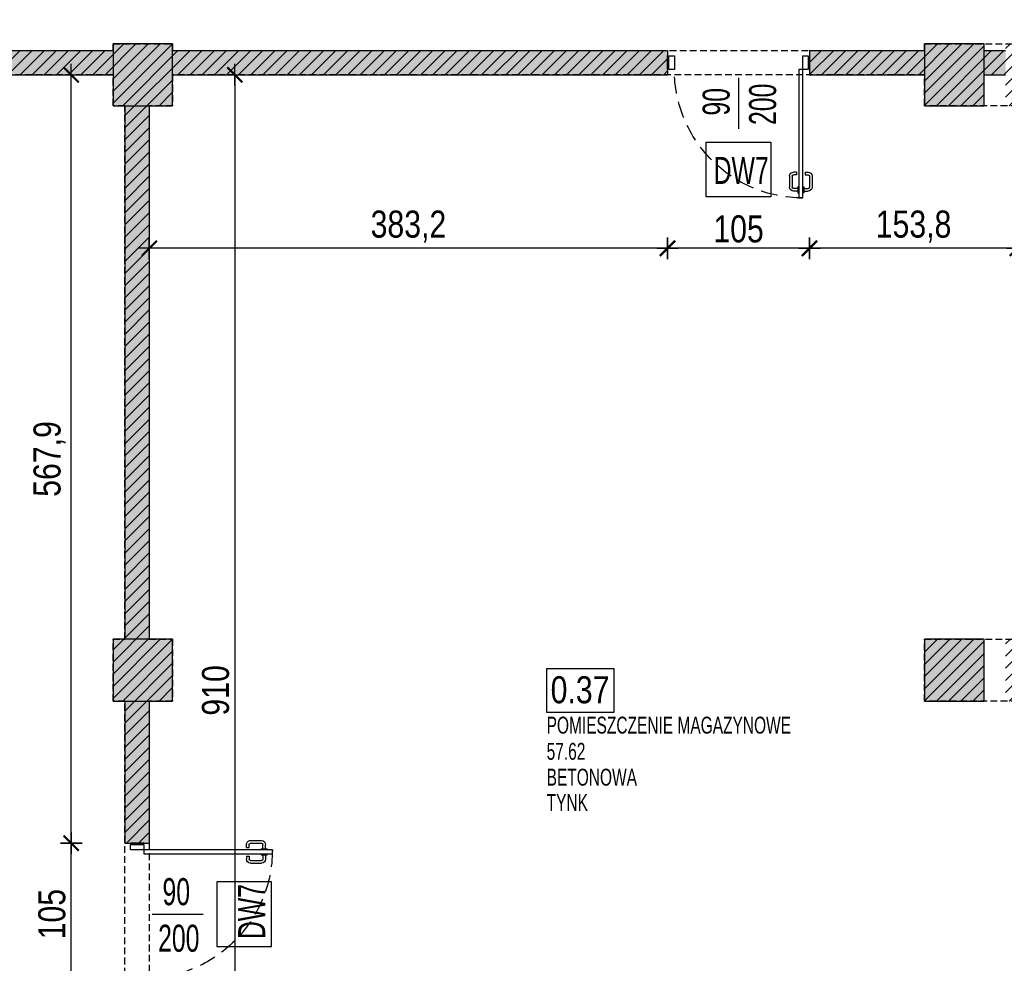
# Model space of a CAD drawing. Header units: millimetres. Extents: x 76192 to 88546, y 19309 to 25840.
# Tile 17 of 61: x 81199 to 81927, y 21645 to 22342. Entities that reach past the tile are written whole.
import ezdxf

# ---------------------------------------------------------------- set-up
doc = ezdxf.new("R2010")
doc.units = ezdxf.units.MM
doc.linetypes.add('DASHED', pattern=[0.75, 0.5, -0.25])
doc.layers.get('DEFPOINTS').update_dxf_attribs({"lineweight": 9})
for name, color, linetype in [('_HSA_HATCH_WYPEŁNIENIA_PRZEGRÓD', 205, 'Continuous'), ('_HSA_NUMERACJA POMIESZCZEN', 43, 'Continuous'), ('_HSA_OPIS_STOLARKA_WEWNĘTRZNA', 43, 'Continuous'), ('_HSA_STOLARKA_WEWNĘTRZNA', 132, 'Continuous'), ('_HSA_WYM_100', 141, 'Continuous'), ('_HSA_ŚCIANY_DZIAŁOWE', 6, 'Continuous'), ('_HSA_ŚCIANY_KONSTRUKCYJNE', 3, 'Continuous')]:
    doc.layers.add(name, color=color, linetype=linetype)
doc.layers.add('_HSA_NUMERACJA POMIESZCZEN POMOC', color=7, linetype='Continuous', true_color=0x38940a, plot=False)
doc.layers.add('_HSA_OPIS_STOLARKA_ZEWNĘTRZNA_POMOC', color=7, linetype='Continuous', true_color=0x6cc7f4, plot=False)
doc.layers.add('_HSA_POWIERZCHNIA_UŻYTKOWA', color=115, linetype='DASHED', plot=False)
doc.styles.add('Arial Narrow_1', font='Arial Narrow.ttf', dxfattribs={"width": 0.8, "height": 200})
doc.styles.add('ARIAL_100', font='Arial.ttf', dxfattribs={"width": 0.8, "height": 20})
doc.styles.add('ARIAL_50', font='Arial Narrow.ttf', dxfattribs={"width": 0.8, "height": 10})
doc.dimstyles.new('WYM_WEWN_100', dxfattribs={"dimtxt": 20, "dimasz": 2, "dimexe": 10, "dimexo": 0, "dimgap": 4, "dimtad": 1, "dimdec": 1, "dimrnd": 0.1, "dimtxsty": 'ARIAL_100', "dimblk": 'Wym-03', "dimcen": 0, "dimdle": 10, "dimse1": 1, "dimse2": 1, "dimclrt": 256, "dimazin": 2, "dimtfac": 1, "dimtdec": 1, "dimtix": 1, "dimtmove": 2, "dimatfit": 0, "dimfxl": 1, "dimtolj": 1, "dimtzin": 0, "dimarcsym": 0})

# ---------------------------------------------------------------- blocks, each defined once
blk = doc.blocks.new('NUMERACJA_POMIESZCZEŃ_200')
blk.add_lwpolyline([(50, 31.85), (0, 31.85), (0, 0), (50, 0)], close=True)
at = {"style": 'ARIAL_100', "width": 0.8}
blk.add_attdef('OPIS_TABELKA', (2.96, 6.47), '', height=20, dxfattribs=at)
at = {"layer": '_HSA_NUMERACJA POMIESZCZEN POMOC', "style": 'ARIAL_50', "width": 0.8}
for tag, p in [('NAZWA', (0, -15.93)), ('POWIERZCHNIA', (0, -35.3)), ('POSADZKA', (0, -54.39)), ('SUFIT', (0, -73.08))]:
    blk.add_attdef(tag, p, '', height=12.5, dxfattribs=at)
blk = doc.blocks.new('*U523')
for p, q in [((96.275, 90), (93.175, 90)), ((96.275, 88), (93.175, 88)), ((96.275, 91.25), (97.075, 91.25)), ((96.275, 86.75), (96.275, 91.25)), ((100.8, 91.25), (100, 91.25)), ((100.8, 86.75), (100.8, 91.25)), ((100.8, 90), (103.9, 90)), ((100.8, 88), (103.9, 88)), ((90.175, 78.86), (90.175, 87)), ((92.175, 78.86), (92.175, 87)), ((97.075, 86.75), (96.275, 86.75)), ((100, 86.75), (100.8, 86.75)), ((104.9, 78.86), (104.9, 87)), ((106.9, 78.86), (106.9, 87)), ((95.275, 77.86), (93.175, 77.86)), ((95.275, 75.86), (93.175, 75.86)), ((95.275, 75.86), (95.275, 77.86)), ((101.8, 75.86), (101.8, 77.86)), ((101.8, 77.86), (103.9, 77.86)), ((101.8, 75.86), (103.9, 75.86))]:
    blk.add_line(p, q)
for points in [[(100, 0), (97.075, 0), (97.075, 95), (100, 95)], [(1, 0), (1, -10), (5, -10), (5, 0)], [(100, 0), (100, -10), (104, -10), (104, 0)]]:
    blk.add_lwpolyline(points, close=True)
for points in [[(0, 0), (0, -10)], [(105, 0), (105, -10)]]:
    blk.add_lwpolyline(points)
at = {"linetype": 'DASHED', "ltscale": 25}
blk.add_arc((100, 0), 95, 90, 180, dxfattribs=at)
for centre, radius, start, end in [((93.175, 87), 3, 90, 180), ((93.175, 87), 1, 90, 180), ((103.9, 87), 3, 0, 90), ((103.9, 87), 1, 0, 90), ((93.175, 78.86), 3, 180, 270), ((93.175, 78.86), 1, 180, 270), ((103.9, 78.86), 3, 270, 0), ((103.9, 78.86), 1, 270, 0)]:
    blk.add_arc(centre, radius, start, end)
blk = doc.blocks.new('Wym-03')
for p, q in [((0, 4), (0, -4)), ((-4, 0), (4, 0))]:
    blk.add_line(p, q)
blk.add_lwpolyline([(-2.83, -2.83, 0.8, 0.8, 0), (2.83, 2.83, 0.05, 0.05, 0)], format="xyseb")
blk = doc.blocks.new('*D726')
at = {"layer": '_HSA_WYM_100', "color": 0, "lineweight": -2}
blk.add_line((76281.33, 20766.14), (76281.33, 22652.53), dxfattribs=at)
at = {"layer": 'DEFPOINTS', "color": 0}
for p in [(76281.33, 22654.53), (76431.33, 22654.53), (86739.33, 20764.14)]:
    blk.add_point(p, dxfattribs=at)
at = {"layer": '_HSA_WYM_100', "color": 0, "lineweight": -2, "xscale": 2, "yscale": 2, "zscale": 2}
for p, rotation in [((76281.33, 22654.53), 90), ((76281.33, 20764.14), 270)]:
    blk.add_blockref('Wym-03', p, dxfattribs=dict(at, rotation=rotation))
at = {"layer": '_HSA_WYM_100', "insert": (76265.31, 21709.33), "char_height": 20, "attachment_point": 5, "rotation": 90, "style": 'ARIAL_100'}
blk.add_mtext('\\A1;1890,4', dxfattribs=at)
blk = doc.blocks.new('*D1071')
at = {"layer": '_HSA_WYM_100', "color": 0, "lineweight": -2}
blk.add_line((81358.38, 22299.25), (81358.38, 21393.25), dxfattribs=at)
at = {"layer": 'DEFPOINTS', "color": 0}
for p in [(81312.33, 22301.25), (81312.33, 21391.25), (81358.38, 21391.25)]:
    blk.add_point(p, dxfattribs=at)
at = {"layer": '_HSA_WYM_100', "color": 0, "lineweight": -2, "xscale": 2, "yscale": 2, "zscale": 2}
for p, rotation in [((81358.38, 22301.25), 90), ((81358.38, 21391.25), 270)]:
    blk.add_blockref('Wym-03', p, dxfattribs=dict(at, rotation=rotation))
at = {"layer": '_HSA_WYM_100', "insert": (81344.17, 21846.25), "char_height": 20, "attachment_point": 5, "rotation": 90, "style": 'ARIAL_100'}
blk.add_mtext('\\A1;910', dxfattribs=at)
blk = doc.blocks.new('*D1087')
at = {"layer": '_HSA_WYM_100', "color": 0, "lineweight": -2}
blk.add_line((81935.08, 22173.03), (81785.33, 22173.03), dxfattribs=at)
at = {"layer": 'DEFPOINTS', "color": 0}
for p in [(81783.33, 22278.39), (81937.08, 22278.39), (81783.33, 22173.03)]:
    blk.add_point(p, dxfattribs=at)
at = {"layer": '_HSA_WYM_100', "color": 0, "lineweight": -2, "xscale": 2, "yscale": 2, "zscale": 2, "rotation": 180}
blk.add_blockref('Wym-03', (81783.33, 22173.03), dxfattribs=at)
at = {"layer": '_HSA_WYM_100', "color": 0, "lineweight": -2, "xscale": 2, "yscale": 2, "zscale": 2}
blk.add_blockref('Wym-03', (81937.08, 22173.03), dxfattribs=at)
at = {"layer": '_HSA_WYM_100', "insert": (81860.21, 22189.05), "char_height": 20, "attachment_point": 5, "style": 'ARIAL_100'}
blk.add_mtext('\\A1;153,8', dxfattribs=at)
blk = doc.blocks.new('*D1088')
at = {"layer": '_HSA_WYM_100', "color": 0, "lineweight": -2}
blk.add_line((81781.33, 22173.03), (81680.33, 22173.03), dxfattribs=at)
at = {"layer": 'DEFPOINTS', "color": 0}
for p in [(81678.33, 22301.25), (81783.33, 22278.39), (81678.33, 22173.03)]:
    blk.add_point(p, dxfattribs=at)
at = {"layer": '_HSA_WYM_100', "color": 0, "lineweight": -2, "xscale": 2, "yscale": 2, "zscale": 2, "rotation": 180}
blk.add_blockref('Wym-03', (81678.33, 22173.03), dxfattribs=at)
at = {"layer": '_HSA_WYM_100', "color": 0, "lineweight": -2, "xscale": 2, "yscale": 2, "zscale": 2}
blk.add_blockref('Wym-03', (81783.33, 22173.03), dxfattribs=at)
at = {"layer": '_HSA_WYM_100', "insert": (81730.83, 22187.24), "char_height": 20, "attachment_point": 5, "style": 'ARIAL_100'}
blk.add_mtext('\\A1;105', dxfattribs=at)
blk = doc.blocks.new('*D1089')
at = {"layer": '_HSA_WYM_100', "color": 0, "lineweight": -2}
blk.add_line((81676.33, 22173.03), (81297.08, 22173.03), dxfattribs=at)
at = {"layer": 'DEFPOINTS', "color": 0}
for p in [(81678.33, 22301.25), (81295.08, 22278.39), (81295.08, 22173.03)]:
    blk.add_point(p, dxfattribs=at)
at = {"layer": '_HSA_WYM_100', "color": 0, "lineweight": -2, "xscale": 2, "yscale": 2, "zscale": 2, "rotation": 180}
blk.add_blockref('Wym-03', (81295.08, 22173.03), dxfattribs=at)
at = {"layer": '_HSA_WYM_100', "color": 0, "lineweight": -2, "xscale": 2, "yscale": 2, "zscale": 2}
blk.add_blockref('Wym-03', (81678.33, 22173.03), dxfattribs=at)
at = {"layer": '_HSA_WYM_100', "insert": (81486.71, 22189.05), "char_height": 20, "attachment_point": 5, "style": 'ARIAL_100'}
blk.add_mtext('\\A1;383,2', dxfattribs=at)
blk = doc.blocks.new('*D1091')
at = {"layer": '_HSA_WYM_100', "color": 0, "lineweight": -2}
blk.add_line((81237.34, 21630.39), (81237.34, 21731.39), dxfattribs=at)
at = {"layer": 'DEFPOINTS', "color": 0}
for p in [(81237.34, 21733.39), (81277.08, 21733.39), (81275.33, 21628.39)]:
    blk.add_point(p, dxfattribs=at)
at = {"layer": '_HSA_WYM_100', "color": 0, "lineweight": -2, "xscale": 2, "yscale": 2, "zscale": 2}
for p, rotation in [((81237.34, 21733.39), 90), ((81237.34, 21628.39), 270)]:
    blk.add_blockref('Wym-03', p, dxfattribs=dict(at, rotation=rotation))
at = {"layer": '_HSA_WYM_100', "insert": (81223.13, 21680.89), "char_height": 20, "attachment_point": 5, "rotation": 90, "style": 'ARIAL_100'}
blk.add_mtext('\\A1;105', dxfattribs=at)
blk = doc.blocks.new('*D1092')
at = {"layer": '_HSA_WYM_100', "color": 0, "lineweight": -2}
blk.add_line((81237.34, 21735.39), (81237.34, 22299.25), dxfattribs=at)
at = {"layer": 'DEFPOINTS', "color": 0}
for p in [(81237.34, 22301.25), (81268.33, 22301.25), (81277.08, 21733.39)]:
    blk.add_point(p, dxfattribs=at)
at = {"layer": '_HSA_WYM_100', "color": 0, "lineweight": -2, "xscale": 2, "yscale": 2, "zscale": 2}
for p, rotation in [((81237.34, 22301.25), 90), ((81237.34, 21733.39), 270)]:
    blk.add_blockref('Wym-03', p, dxfattribs=dict(at, rotation=rotation))
at = {"layer": '_HSA_WYM_100', "insert": (81221.32, 22017.32), "char_height": 20, "attachment_point": 5, "rotation": 90, "style": 'ARIAL_100'}
blk.add_mtext('\\A1;567,9', dxfattribs=at)

msp = doc.modelspace()

# ---------------------------------------------------------------- hatches: boundary and pattern name
at = {"layer": '_HSA_HATCH_WYPEŁNIENIA_PRZEGRÓD'}
h = msp.add_hatch(dxfattribs=at)
h.set_pattern_fill('ANSI31', color=256, scale=2, style=0)
h.set_pattern_definition([(45, (84097.8535, 21382.991), (-4.490128, 4.490128), [])])
h.paths.add_polyline_path([(84965.33, 23216.14), (84935.33, 23216.14), (84935.33, 23166.14), (84965.33, 23166.14)])
h.paths.add_polyline_path([(84961.81, 23166.14), (84943.81, 23166.14), (84943.81, 22611.89), (84694.24, 22611.89), (84694.24, 22593.89), (84961.81, 22593.89)])
h.paths.add_polyline_path([(84365.33, 23216.14), (84335.33, 23216.14), (84335.33, 23166.14), (84365.33, 23166.14)])
h.paths.add_polyline_path([(84361.81, 23166.14), (84343.81, 23166.14), (84343.81, 22627.39), (84361.81, 22627.39)])
h.paths.add_polyline_path([(84683.73, 22581.67), (84665.73, 22581.67), (84665.73, 22536.89), (84683.73, 22536.89)])
h.paths.add_polyline_path([(84694.24, 22627.39), (84650.24, 22627.39), (84650.24, 22581.67), (84694.24, 22581.67)])
h.paths.add_polyline_path([(84650.24, 22611.89), (84549.33, 22611.89), (84549.33, 22593.89), (84650.24, 22593.89)])
h.paths.add_polyline_path([(84431.33, 22611.89), (84372.33, 22611.89), (84372.33, 22593.89), (84431.33, 22593.89)])
h.paths.add_polyline_path([(84372.33, 22627.39), (84328.33, 22627.39), (84328.33, 22581.67), (84372.33, 22581.67)])
h.paths.add_polyline_path([(84361.81, 22581.67), (84343.81, 22581.67), (84343.81, 22536.89), (84361.81, 22536.89)])
h.paths.add_polyline_path([(84361.81, 22368.89), (84343.81, 22368.89), (84343.81, 22324.11), (84361.81, 22324.11)])
h.paths.add_polyline_path([(84372.33, 22324.11), (84328.33, 22324.11), (84328.33, 22278.39), (84372.33, 22278.39)])
h.paths.add_polyline_path([(84683.73, 22368.89), (84665.73, 22368.89), (84665.73, 22324.11), (84683.73, 22324.11)])
h.paths.add_polyline_path([(84694.24, 22324.11), (84650.24, 22324.11), (84650.24, 22278.39), (84694.24, 22278.39)])
h.paths.add_polyline_path([(84680.81, 21838.39), (84662.81, 21838.39), (84662.81, 21441.25), (84680.81, 21441.25)])
h.paths.add_polyline_path([(84694.24, 21884.11), (84650.24, 21884.11), (84650.24, 21838.39), (84694.24, 21838.39)])
h.paths.add_polyline_path([(84680.81, 22278.39), (84662.81, 22278.39), (84662.81, 21884.11), (84680.81, 21884.11)])
h.paths.add_polyline_path([(84372.33, 21884.11), (84328.33, 21884.11), (84328.33, 21838.39), (84372.33, 21838.39)])
h.paths.add_polyline_path([(84361.81, 21838.39), (84343.81, 21838.39), (84343.81, 21718.39), (84361.81, 21718.39)])
h.paths.add_polyline_path([(84361.81, 22278.39), (84343.81, 22278.39), (84343.81, 21884.11), (84361.81, 21884.11)])
h.paths.add_polyline_path([(84365.33, 21441.25), (84335.33, 21441.25), (84335.33, 21391.25), (84365.33, 21391.25)])
h.paths.add_polyline_path([(84361.81, 21550.39), (84343.81, 21550.39), (84343.81, 21441.25), (84361.81, 21441.25)])
h.paths.add_polyline_path([(84389.83, 21391.25), (83065.08, 21391.25), (83065.08, 21370.53), (84389.83, 21370.53)])
h.paths.add_polyline_path([(83765.33, 21441.25), (83735.33, 21441.25), (83735.33, 21391.25), (83765.33, 21391.25)])
h.paths.add_polyline_path([(83165.33, 21441.25), (83135.33, 21441.25), (83135.33, 21391.25), (83165.33, 21391.25)])
h.paths.add_polyline_path([(82565.33, 21441.25), (82535.33, 21441.25), (82535.33, 21391.25), (82565.33, 21391.25)])
h.paths.add_polyline_path([(81950.33, 21391.25), (81890.33, 21391.25), (81890.33, 21370.53), (81950.33, 21370.53)])
h.paths.add_polyline_path([(81965.33, 21441.25), (81935.33, 21441.25), (81935.33, 21391.25), (81965.33, 21391.25)])
h.paths.add_polyline_path([(81905.33, 21441.25), (81875.33, 21441.25), (81875.33, 21391.25), (81905.33, 21391.25)])
h.paths.add_polyline_path([(81385.08, 21391.25), (80040.21, 21391.25), (80040.21, 21370.53), (81385.08, 21370.53)])
h.paths.add_polyline_path([(80705.33, 21441.25), (80675.33, 21441.25), (80675.33, 21391.25), (80705.33, 21391.25)])
h.paths.add_polyline_path([(81305.33, 21441.25), (81275.33, 21441.25), (81275.33, 21391.25), (81305.33, 21391.25)])
h.paths.add_polyline_path([(81955.08, 21838.39), (81937.08, 21838.39), (81937.08, 21441.25), (81955.08, 21441.25)])
h.paths.add_polyline_path([(81972.33, 21884.11), (81928.33, 21884.11), (81928.33, 21838.39), (81972.33, 21838.39)])
h.paths.add_polyline_path([(81912.33, 21884.11), (81868.33, 21884.11), (81868.33, 21838.39), (81912.33, 21838.39)])
h.paths.add_polyline_path([(81312.33, 21884.11), (81268.33, 21884.11), (81268.33, 21838.39), (81312.33, 21838.39)])
h.paths.add_polyline_path([(81295.08, 22278.39), (81277.08, 22278.39), (81277.08, 21884.11), (81295.08, 21884.11)])
h.paths.add_polyline_path([(81955.08, 22278.39), (81937.08, 22278.39), (81937.08, 21884.11), (81955.08, 21884.11)])
h.paths.add_polyline_path([(81268.33, 22319.25), (80112.3, 22319.25), (80112.3, 22301.25), (81268.33, 22301.25)])
h.paths.add_polyline_path([(81312.33, 22324.11), (81268.33, 22324.11), (81268.33, 22278.39), (81312.33, 22278.39)])
h.paths.add_polyline_path([(81912.33, 22324.11), (81868.33, 22324.11), (81868.33, 22278.39), (81912.33, 22278.39)])
h.paths.add_polyline_path([(81928.33, 22319.25), (81912.33, 22319.25), (81912.33, 22301.25), (81928.33, 22301.25)])
h.paths.add_polyline_path([(81972.33, 22324.11), (81928.33, 22324.11), (81928.33, 22278.39), (81972.33, 22278.39)])
h.paths.add_polyline_path([(82527.66, 22319.25), (81972.33, 22319.25), (81972.33, 22301.25), (82527.66, 22301.25)])
h.paths.add_polyline_path([(82571.66, 22324.11), (82527.66, 22324.11), (82527.66, 22278.39), (82571.66, 22278.39)])
h.paths.add_polyline_path([(82571.66, 22368.89), (82527.66, 22368.89), (82527.66, 22324.11), (82571.66, 22324.11)])
h.paths.add_polyline_path([(82571.66, 22581.67), (82527.66, 22581.67), (82527.66, 22536.89), (82571.66, 22536.89)])
h.paths.add_polyline_path([(82571.66, 22627.39), (82527.66, 22627.39), (82527.66, 22581.67), (82571.66, 22581.67)])
h.paths.add_polyline_path([(82559.08, 23166.14), (82541.08, 23166.14), (82541.08, 22627.39), (82559.08, 22627.39)])
h.paths.add_polyline_path([(80705.33, 23216.14), (80675.33, 23216.14), (80675.33, 23166.14), (80705.33, 23166.14)])
h.paths.add_polyline_path([(81305.33, 23216.14), (81275.33, 23216.14), (81275.33, 23166.14), (81305.33, 23166.14)])
h.paths.add_polyline_path([(81905.33, 23216.14), (81875.33, 23216.14), (81875.33, 23166.14), (81905.33, 23166.14)])
h.paths.add_polyline_path([(81965.33, 23216.14), (81935.33, 23216.14), (81935.33, 23166.14), (81965.33, 23166.14)])
h.paths.add_polyline_path([(82565.33, 23216.14), (82535.33, 23216.14), (82535.33, 23166.14), (82565.33, 23166.14)])
h.paths.add_polyline_path([(83165.33, 23216.14), (83135.33, 23216.14), (83135.33, 23166.14), (83165.33, 23166.14)])
h.paths.add_polyline_path([(83765.33, 23216.14), (83735.33, 23216.14), (83735.33, 23166.14), (83765.33, 23166.14)])
h.paths.add_polyline_path([(81670.33, 21370.53), (81670.33, 21391.25), (81625.08, 21391.25), (81625.08, 21370.53)])
h.paths.add_polyline_path([(81775.33, 21391.25), (81775.33, 21370.53), (81890.33, 21370.53), (81890.33, 21391.25)])
h.paths.add_polyline_path([(82665.33, 21370.53), (82665.33, 21391.25), (81950.33, 21391.25), (81950.33, 21370.53)])
h.paths.add_polyline_path([(82770.33, 21391.25), (82770.33, 21370.53), (82825.08, 21370.53), (82825.08, 21391.25)])
h.paths.add_polyline_path([(81295.08, 21628.39), (81277.08, 21628.39), (81277.08, 21441.25), (81295.08, 21441.25)])
h.paths.add_polyline_path([(81277.08, 21733.39), (81295.08, 21733.39), (81295.08, 21838.39), (81277.08, 21838.39)])
h.paths.add_polyline_path([(81678.33, 22301.25), (81678.33, 22319.25), (81312.33, 22319.25), (81312.33, 22301.25)])
h.paths.add_polyline_path([(81783.33, 22319.25), (81783.33, 22301.25), (81868.33, 22301.25), (81868.33, 22319.25)])
h.paths.add_polyline_path([(82661.66, 22301.25), (82661.66, 22319.25), (82571.66, 22319.25), (82571.66, 22301.25)])
h.paths.add_polyline_path([(82766.66, 22319.25), (82766.66, 22301.25), (84328.33, 22301.25), (84328.33, 22319.25)])
h = msp.add_hatch(color=256, dxfattribs=at)
h.paths.add_polyline_path([(84965.33, 23216.14), (84935.33, 23216.14), (84935.33, 23166.14), (84965.33, 23166.14)])
h.paths.add_polyline_path([(84961.81, 23166.14), (84943.81, 23166.14), (84943.81, 22611.89), (84694.24, 22611.89), (84694.24, 22593.89), (84961.81, 22593.89)])
h.paths.add_polyline_path([(84683.73, 22581.67), (84665.73, 22581.67), (84665.73, 22536.89), (84683.73, 22536.89)])
h.paths.add_polyline_path([(84694.24, 22627.39), (84650.24, 22627.39), (84650.24, 22581.67), (84694.24, 22581.67)])
h.paths.add_polyline_path([(84650.24, 22611.89), (84549.33, 22611.89), (84549.33, 22593.89), (84650.24, 22593.89)])
h.paths.add_polyline_path([(84431.33, 22611.89), (84372.33, 22611.89), (84372.33, 22593.89), (84431.33, 22593.89)])
h.paths.add_polyline_path([(84683.73, 22368.89), (84665.73, 22368.89), (84665.73, 22324.11), (84683.73, 22324.11)])
h.paths.add_polyline_path([(84694.24, 22324.11), (84650.24, 22324.11), (84650.24, 22278.39), (84694.24, 22278.39)])
h.paths.add_polyline_path([(84680.81, 21838.39), (84662.81, 21838.39), (84662.81, 21441.25), (84680.81, 21441.25)])
h.paths.add_polyline_path([(84694.24, 21884.11), (84650.24, 21884.11), (84650.24, 21838.39), (84694.24, 21838.39)])
h.paths.add_polyline_path([(84680.81, 22278.39), (84662.81, 22278.39), (84662.81, 21884.11), (84680.81, 21884.11)])
h.paths.add_polyline_path([(83765.33, 21441.25), (83735.33, 21441.25), (83735.33, 21391.25), (83765.33, 21391.25)])
h.paths.add_polyline_path([(83165.33, 21441.25), (83135.33, 21441.25), (83135.33, 21391.25), (83165.33, 21391.25)])
h.paths.add_polyline_path([(82565.33, 21441.25), (82535.33, 21441.25), (82535.33, 21391.25), (82565.33, 21391.25)])
h.paths.add_polyline_path([(81950.33, 21391.25), (81890.33, 21391.25), (81890.33, 21355.53), (81950.33, 21355.53)])
h.paths.add_polyline_path([(81905.33, 21441.25), (81875.33, 21441.25), (81875.33, 21391.25), (81905.33, 21391.25)])
h.paths.add_polyline_path([(80705.33, 21441.25), (80675.33, 21441.25), (80675.33, 21391.25), (80705.33, 21391.25)])
h.paths.add_polyline_path([(81305.33, 21441.25), (81275.33, 21441.25), (81275.33, 21391.25), (81305.33, 21391.25)])
h.paths.add_polyline_path([(81912.33, 21884.11), (81868.33, 21884.11), (81868.33, 21838.39), (81912.33, 21838.39)])
h.paths.add_polyline_path([(81312.33, 21884.11), (81268.33, 21884.11), (81268.33, 21838.39), (81312.33, 21838.39)])
h.paths.add_polyline_path([(81295.08, 22278.39), (81277.08, 22278.39), (81277.08, 21884.11), (81295.08, 21884.11)])
h.paths.add_polyline_path([(81268.33, 22319.25), (80112.3, 22319.25), (80112.3, 22301.25), (81268.33, 22301.25)])
h.paths.add_polyline_path([(81312.33, 22324.11), (81268.33, 22324.11), (81268.33, 22278.39), (81312.33, 22278.39)])
h.paths.add_polyline_path([(81912.33, 22324.11), (81868.33, 22324.11), (81868.33, 22278.39), (81912.33, 22278.39)])
h.paths.add_polyline_path([(81928.33, 22319.25), (81912.33, 22319.25), (81912.33, 22301.25), (81928.33, 22301.25)])
h.paths.add_polyline_path([(80705.33, 23216.14), (80675.33, 23216.14), (80675.33, 23166.14), (80705.33, 23166.14)])
h.paths.add_polyline_path([(81305.33, 23216.14), (81275.33, 23216.14), (81275.33, 23166.14), (81305.33, 23166.14)])
h.paths.add_polyline_path([(81905.33, 23216.14), (81875.33, 23216.14), (81875.33, 23166.14), (81905.33, 23166.14)])
h.paths.add_polyline_path([(81965.33, 23216.14), (81935.33, 23216.14), (81935.33, 23166.14), (81965.33, 23166.14)])
h.paths.add_polyline_path([(83165.33, 23216.14), (83135.33, 23216.14), (83135.33, 23166.14), (83165.33, 23166.14)])
h.paths.add_polyline_path([(83765.33, 23216.14), (83735.33, 23216.14), (83735.33, 23166.14), (83765.33, 23166.14)])
h.paths.add_polyline_path([(80390.33, 21391.25), (80390.33, 21355.53), (81385.08, 21355.53), (81385.08, 21391.25)])
h.paths.add_polyline_path([(80090.33, 21355.53), (80090.33, 21391.25), (80040.21, 21391.25), (80040.21, 21355.53)])
h.paths.add_polyline_path([(84050.33, 21355.53), (84050.33, 21391.25), (83065.08, 21391.25), (83065.08, 21355.53)])
h.paths.add_polyline_path([(84350.33, 21391.25), (84350.33, 21355.53), (84389.83, 21355.53), (84389.83, 21391.25)])
h.paths.add_polyline_path([(82770.33, 21391.25), (82770.33, 21355.53), (82825.08, 21355.53), (82825.08, 21391.25)])
h.paths.add_polyline_path([(82665.33, 21355.53), (82665.33, 21391.25), (82250.33, 21391.25), (82250.33, 21355.53)])
h.paths.add_polyline_path([(81775.33, 21391.25), (81775.33, 21355.53), (81890.33, 21355.53), (81890.33, 21391.25)])
h.paths.add_polyline_path([(81670.33, 21355.53), (81670.33, 21391.25), (81625.08, 21391.25), (81625.08, 21355.53)])
h.paths.add_polyline_path([(81295.08, 21628.39), (81277.08, 21628.39), (81277.08, 21441.25), (81295.08, 21441.25)])
h.paths.add_polyline_path([(81277.08, 21733.39), (81295.08, 21733.39), (81295.08, 21838.39), (81277.08, 21838.39)])
h.paths.add_polyline_path([(81783.33, 22319.25), (81783.33, 22301.25), (81868.33, 22301.25), (81868.33, 22319.25)])
h.paths.add_polyline_path([(81678.33, 22301.25), (81678.33, 22319.25), (81312.33, 22319.25), (81312.33, 22301.25)])
h.paths.add_polyline_path([(82766.66, 22319.25), (82766.66, 22301.25), (84328.33, 22301.25), (84328.33, 22319.25)])
h.paths.add_polyline_path([(82661.66, 22301.25), (82661.66, 22319.25), (82571.66, 22319.25), (82571.66, 22301.25)])

# ---------------------------------------------------------------- linework, layer by layer
at = {"layer": '_HSA_OPIS_STOLARKA_WEWNĘTRZNA'}
for p, q in [((81730.83, 22299.12), (81730.83, 22261.38)), ((81297.22, 21680.89), (81334.95, 21680.89))]:
    msp.add_line(p, q, dxfattribs=at)
at = {"layer": '_HSA_OPIS_STOLARKA_ZEWNĘTRZNA_POMOC', "flags": 128}
for points in [[(81706.91, 22251.38), (81754.75, 22251.38), (81754.75, 22210.98), (81706.91, 22210.98)], [(81344.95, 21704.81), (81344.95, 21656.97), (81385.35, 21656.97), (81385.35, 21704.81)]]:
    msp.add_lwpolyline(points, close=True, dxfattribs=at)
at = {"layer": '_HSA_POWIERZCHNIA_UŻYTKOWA', "ltscale": 10}
msp.add_lwpolyline([(80112.3, 22319.25), (81268.33, 22319.25), (81268.33, 22324.11), (81312.33, 22324.11), (81312.33, 22319.25), (81868.33, 22319.25), (81868.33, 22324.11), (81972.33, 22324.11), (81972.33, 22319.25), (82527.66, 22319.25), (82527.66, 22324.11), (82543.14, 22324.11), (82543.14, 22581.67)], dxfattribs=at)
for points in [[(81268.33, 22301.25), (80112.3, 22301.25), (80112.3, 22278.39), (80099.08, 22278.39), (80099.08, 21884.11), (80112.3, 21884.11), (80112.3, 21838.39), (80099.08, 21838.39), (80099.08, 21441.25), (80105.33, 21441.25), (80105.33, 21391.25), (80675.33, 21391.25), (80675.33, 21441.25), (80705.33, 21441.25), (80705.33, 21391.25), (81275.33, 21391.25), (81275.33, 21441.25), (81277.08, 21441.25), (81277.08, 21838.39), (81268.33, 21838.39), (81268.33, 21884.11), (81277.08, 21884.11), (81277.08, 22278.39), (81268.33, 22278.39)], [(81937.08, 22278.39), (81868.33, 22278.39), (81868.33, 22301.25), (81312.33, 22301.25), (81312.33, 22278.39), (81295.08, 22278.39), (81295.08, 21884.11), (81312.33, 21884.11), (81312.33, 21838.39), (81295.08, 21838.39), (81295.08, 21441.25), (81305.33, 21441.25), (81305.33, 21391.25), (81875.33, 21391.25), (81875.33, 21441.25), (81905.33, 21441.25), (81905.33, 21391.25), (81935.33, 21391.25), (81935.33, 21441.25), (81937.08, 21441.25), (81937.08, 21838.39), (81868.33, 21838.39), (81868.33, 21884.11), (81937.08, 21884.11)]]:
    msp.add_lwpolyline(points, close=True, dxfattribs=at)
at = {"layer": '_HSA_ŚCIANY_DZIAŁOWE'}
for p, q in [((80112.3, 22319.25), (81268.33, 22319.25)), ((81312.33, 22319.25), (81678.33, 22319.25)), ((81678.33, 22319.25), (81678.33, 22301.25)), ((81783.33, 22319.25), (81783.33, 22301.25)), ((81783.33, 22319.25), (81868.33, 22319.25)), ((81912.33, 22319.25), (81928.33, 22319.25)), ((80112.3, 22301.25), (81268.33, 22301.25)), ((81312.33, 22301.25), (81678.33, 22301.25)), ((81783.33, 22301.25), (81868.33, 22301.25)), ((81912.33, 22301.25), (81928.33, 22301.25)), ((81277.08, 22278.39), (81277.08, 21884.11)), ((81295.08, 22278.39), (81295.08, 21884.11)), ((81277.08, 21838.39), (81277.08, 21733.39)), ((81295.08, 21838.39), (81295.08, 21733.39)), ((81277.08, 21733.39), (81295.08, 21733.39))]:
    msp.add_line(p, q, dxfattribs=at)
at = {"layer": '_HSA_ŚCIANY_KONSTRUKCYJNE'}
for points in [[(81268.33, 22278.39), (81312.33, 22278.39), (81312.33, 22324.11), (81268.33, 22324.11)], [(81868.33, 22278.39), (81912.33, 22278.39), (81912.33, 22324.11), (81868.33, 22324.11)], [(81268.33, 21838.39), (81312.33, 21838.39), (81312.33, 21884.11), (81268.33, 21884.11)], [(81868.33, 21838.39), (81912.33, 21838.39), (81912.33, 21884.11), (81868.33, 21884.11)]]:
    msp.add_lwpolyline(points, close=True, dxfattribs=at)

# ---------------------------------------------------------------- block references
at = {"layer": '_HSA_NUMERACJA POMIESZCZEN', "linetype": 'Continuous'}
msp.add_blockref('NUMERACJA_POMIESZCZEŃ_200', (81588.9, 21830.27), dxfattribs=at).add_auto_attribs({'SUFIT': 'TYNK', 'POSADZKA': 'BETONOWA', 'POWIERZCHNIA': '57.62', 'NAZWA': 'POMIESZCZENIE MAGAZYNOWE', 'OPIS_TABELKA': '0.37'})
at = {"layer": '_HSA_STOLARKA_WEWNĘTRZNA', "xscale": -1}
for p, rotation in [((81678.33, 22305.25), 180), ((81291.08, 21628.39), 270)]:
    msp.add_blockref('*U523', p, dxfattribs=dict(at, rotation=rotation))

# ---------------------------------------------------------------- texts
at = {"layer": '_HSA_OPIS_STOLARKA_WEWNĘTRZNA', "char_height": 20, "width": 38.481, "attachment_point": 1, "rotation": 90, "style": 'Arial Narrow_1'}
for s, insert in [('200', (81738.6, 22264.14)), ('90', (81704.21, 22271.1))]:
    msp.add_mtext(s, dxfattribs=dict(at, insert=insert))
at = {"layer": '_HSA_OPIS_STOLARKA_WEWNĘTRZNA', "char_height": 20, "width": 38.481, "attachment_point": 3, "style": 'Arial Narrow_1'}
for s, insert in [('90', (81325.24, 21707.51)), ('200', (81332.19, 21673.11))]:
    msp.add_mtext(s, dxfattribs=dict(at, insert=insert))
at = {"layer": '_HSA_OPIS_STOLARKA_ZEWNĘTRZNA_POMOC', "insert": (81712.39, 22240.6), "char_height": 20, "width": 38.6774, "attachment_point": 1, "style": 'Arial Narrow_1'}
msp.add_mtext('DW7', dxfattribs=at)
at = {"layer": '_HSA_OPIS_STOLARKA_ZEWNĘTRZNA_POMOC', "insert": (81380.78, 21662.45), "char_height": 20, "width": 38.6774, "attachment_point": 7, "rotation": 90, "style": 'Arial Narrow_1'}
msp.add_mtext('DW7', dxfattribs=at)

# ---------------------------------------------------------------- dimensions: what is measured, and where the dimension line sits
at = {"layer": '_HSA_WYM_100'}
for base, p1, p2, picture, middle in [((76281.33, 22654.53), (86739.33, 20764.14), (76431.33, 22654.53), '*D726', (76265.31, 21709.33)), ((81237.34, 22301.25), (81277.08, 21733.39), (81268.33, 22301.25), '*D1092', (81221.32, 22017.32)), ((81237.34, 21733.39), (81275.33, 21628.39), (81277.08, 21733.39), '*D1091', (81223.13, 21680.89))]:
    dim = msp.add_linear_dim(base=base, p1=p1, p2=p2, angle=270, dimstyle='WYM_WEWN_100', dxfattribs=at)
    dim.commit()
    dim.dimension.update_dxf_attribs({"geometry": picture, "text_midpoint": middle})
for p1, p2, distance, picture, middle in [((81312.33, 22301.25), (81312.33, 21391.25), 46.05, '*D1071', (81344.17, 21846.25)), ((81937.0849, 22278.3873), (81783.3255, 22278.3873), 105.3611, '*D1087', (81860.2052, 22189.0453))]:
    dim = msp.add_aligned_dim(p1=p1, p2=p2, distance=distance, dimstyle='WYM_WEWN_100', dxfattribs=at)
    dim.commit()
    dim.dimension.update_dxf_attribs({"geometry": picture, "text_midpoint": middle})
for base, p1, p2, picture, middle in [((81295.0849, 22173.0262), (81678.3255, 22301.2478), (81295.0849, 22278.3873), '*D1089', (81486.7052, 22189.0453)), ((81678.33, 22173.03), (81783.33, 22278.39), (81678.33, 22301.25), '*D1088', (81730.83, 22187.24))]:
    dim = msp.add_linear_dim(base=base, p1=p1, p2=p2, dimstyle='WYM_WEWN_100', dxfattribs=at)
    dim.commit()
    dim.dimension.update_dxf_attribs({"geometry": picture, "text_midpoint": middle})

doc.saveas('drawing.dxf')
